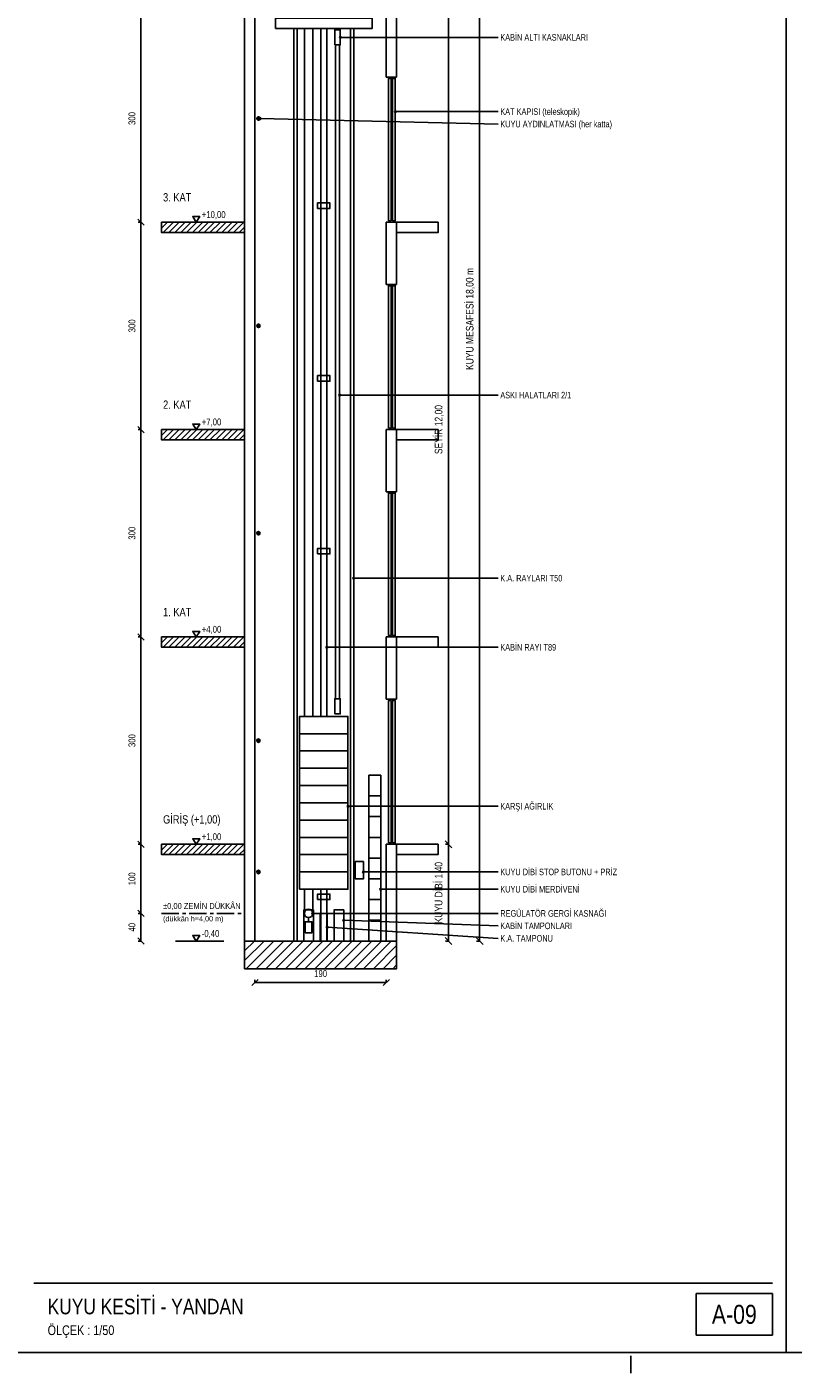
# Model space of a CAD drawing. Header units: centimetres. Extents: x 0 to 13234, y -30 to 2970.
# Tile 16 of 29: x 8726 to 9835, y -30 to 1918. Entities that reach past the tile are written whole.
import ezdxf
from ezdxf.enums import TextEntityAlignment as Align

# ---------------------------------------------------------------- set-up
doc = ezdxf.new("R2010")
doc.units = ezdxf.units.CM
doc.linetypes.add('CENTER', pattern=[40, 25, -5, 5, -5])
for name, color, linetype in [('ASN-ANTET', 4, 'CONTINUOUS'), ('ASN-BASLIK', 5, 'CONTINUOUS'), ('ASN-CERCEVE', 7, 'CONTINUOUS'), ('ASN-DUVAR', 7, 'CONTINUOUS'), ('ASN-EKSEN', 8, 'CENTER'), ('ASN-ELEKTRIK', 3, 'CONTINUOUS'), ('ASN-HALAT', 6, 'CONTINUOUS'), ('ASN-KA', 30, 'CONTINUOUS'), ('ASN-KABIN', 5, 'CONTINUOUS'), ('ASN-KAPI', 3, 'CONTINUOUS'), ('ASN-KOT', 2, 'CONTINUOUS'), ('ASN-MOTOR', 6, 'CONTINUOUS'), ('ASN-OLCU', 3, 'CONTINUOUS'), ('ASN-RAY', 1, 'CONTINUOUS'), ('ASN-TARAMA', 8, 'CONTINUOUS'), ('ASN-YAZI', 4, 'CONTINUOUS'), ('ASN-YUK', 1, 'CONTINUOUS')]:
    doc.layers.add(name, color=color, linetype=linetype)
doc.styles.get("Standard").update_dxf_attribs({"font": 'arial.ttf', "width": 0.8})

msp = doc.modelspace()

# ---------------------------------------------------------------- linework, layer by layer
at = {"layer": 'ASN-ANTET'}
msp.add_line((8736.1, 100), (9804.7, 100), dxfattribs=at)
msp.add_lwpolyline([(9694.7, 25), (9804.7, 25), (9804.7, 85), (9694.7, 85)], close=True, dxfattribs=at)
at = {"layer": 'ASN-CERCEVE'}
msp.add_line((9824.7, 0), (9824.7, 2970), dxfattribs=at)
for points in [[(0, 0), (13233.7, 0), (13233.7, 2970), (0, 2970)], [(100, 0), (13208.7, 0), (13208.7, 2970), (100, 2970)]]:
    msp.add_lwpolyline(points, close=True, dxfattribs=at)
at = {"layer": 'ASN-DUVAR'}
for p, q in [((9041.1, 595), (9041.1, 2395)), ((9056.1, 595), (9056.1, 2395)), ((9246.1, 1845), (9246.1, 1935)), ((9261.1, 1845), (9261.1, 1935)), ((9246.1, 1845), (9261.1, 1845)), ((9246.1, 1545), (9246.1, 1635)), ((9246.1, 1635), (9261.1, 1635)), ((9261.1, 1545), (9261.1, 1635)), ((9246.1, 1545), (9261.1, 1545)), ((9246.1, 1245), (9246.1, 1335)), ((9246.1, 1335), (9261.1, 1335)), ((9261.1, 1245), (9261.1, 1335)), ((9246.1, 1245), (9261.1, 1245)), ((9246.1, 945), (9246.1, 1035)), ((9246.1, 1035), (9261.1, 1035)), ((9261.1, 945), (9261.1, 1035)), ((9246.1, 945), (9261.1, 945)), ((9246.1, 595), (9246.1, 735)), ((9246.1, 735), (9261.1, 735)), ((9261.1, 595), (9261.1, 735))]:
    msp.add_line(p, q, dxfattribs=at)
for points in [[(9041.1, 1620), (8921.1, 1620), (8921.1, 1635), (9041.1, 1635)], [(9261.1, 1620), (9321.1, 1620), (9321.1, 1635), (9261.1, 1635)], [(9041.1, 1320), (8921.1, 1320), (8921.1, 1335), (9041.1, 1335)], [(9261.1, 1320), (9321.1, 1320), (9321.1, 1335), (9261.1, 1335)], [(9041.1, 1020), (8921.1, 1020), (8921.1, 1035), (9041.1, 1035)], [(9261.1, 1020), (9321.1, 1020), (9321.1, 1035), (9261.1, 1035)], [(9041.1, 720), (8921.1, 720), (8921.1, 735), (9041.1, 735)], [(9261.1, 720), (9321.1, 720), (9321.1, 735), (9261.1, 735)]]:
    msp.add_lwpolyline(points, dxfattribs=at)
msp.add_lwpolyline([(9041.1, 555), (9261.1, 555), (9261.1, 595), (9041.1, 595)], close=True, dxfattribs=at)
at = {"layer": 'ASN-EKSEN'}
for p, q in [((8921.1, 635), (9036.1, 635)), ((9600, -30), (9600, -5))]:
    msp.add_line(p, q, dxfattribs=at)
at = {"layer": 'ASN-ELEKTRIK'}
for p, q in [((9059.4, 1783.3), (9062.8, 1786.7)), ((9059.4, 1786.7), (9062.8, 1783.3)), ((9059.4, 1483.3), (9062.8, 1486.7)), ((9059.4, 1486.7), (9062.8, 1483.3)), ((9059.4, 1183.3), (9062.8, 1186.7)), ((9059.4, 1186.7), (9062.8, 1183.3)), ((9059.4, 883.3), (9062.8, 886.7)), ((9059.4, 886.7), (9062.8, 883.3)), ((9059.4, 693.3), (9062.8, 696.7)), ((9059.4, 696.7), (9062.8, 693.3))]:
    msp.add_line(p, q, dxfattribs=at)
msp.add_lwpolyline([(9201.1, 685), (9213.1, 685), (9213.1, 710), (9201.1, 710)], close=True, dxfattribs=at)
for centre in [(9061.1, 1785), (9061.1, 1485), (9061.1, 1185), (9061.1, 885), (9061.1, 695)]:
    msp.add_circle(centre, 2.5, dxfattribs=at)
at = {"layer": 'ASN-HALAT'}
for p, q in [((9127.6, 920), (9127.6, 1915)), ((9139.6, 920), (9139.6, 1915)), ((9172.6, 945.6), (9172.6, 1891.4)), ((9178.6, 945.6), (9178.6, 1891.4)), ((9127.6, 635), (9127.6, 670)), ((9139.6, 635), (9139.6, 670))]:
    msp.add_line(p, q, dxfattribs=at)
at = {"layer": 'ASN-KA'}
for p, q in [((9120.6, 895), (9190.6, 895)), ((9120.6, 870), (9190.6, 870)), ((9120.6, 845), (9190.6, 845)), ((9120.6, 820), (9190.6, 820)), ((9120.6, 795), (9190.6, 795)), ((9120.6, 770), (9190.6, 770)), ((9120.6, 745), (9190.6, 745)), ((9120.6, 720), (9190.6, 720)), ((9120.6, 695), (9190.6, 695))]:
    msp.add_line(p, q, dxfattribs=at)
msp.add_lwpolyline([(9120.6, 670), (9190.6, 670), (9190.6, 920), (9120.6, 920)], close=True, dxfattribs=at)
at = {"layer": 'ASN-KABIN'}
msp.add_lwpolyline([(9085.6, 1915), (9225.6, 1915), (9225.6, 1930), (9085.6, 1930)], close=True, dxfattribs=at)
at = {"layer": 'ASN-KAPI'}
for p, q in [((9221.1, 835), (9238.1, 835)), ((9221.1, 595), (9221.1, 835)), ((9238.1, 595), (9238.1, 835)), ((9221.1, 805), (9238.1, 805)), ((9221.1, 775), (9238.1, 775)), ((9221.1, 745), (9238.1, 745)), ((9221.1, 715), (9238.1, 715)), ((9221.1, 685), (9238.1, 685)), ((9221.1, 655), (9238.1, 655)), ((9221.1, 625), (9238.1, 625))]:
    msp.add_line(p, q, dxfattribs=at)
for points in [[(9249.1, 1637), (9253.1, 1637), (9253.1, 1843), (9249.1, 1843)], [(9255.1, 1637), (9259.1, 1637), (9259.1, 1843), (9255.1, 1843)], [(9249.1, 1337), (9253.1, 1337), (9253.1, 1543), (9249.1, 1543)], [(9255.1, 1337), (9259.1, 1337), (9259.1, 1543), (9255.1, 1543)], [(9249.1, 1037), (9253.1, 1037), (9253.1, 1243), (9249.1, 1243)], [(9255.1, 1037), (9259.1, 1037), (9259.1, 1243), (9255.1, 1243)], [(9249.1, 737), (9253.1, 737), (9253.1, 943), (9249.1, 943)], [(9255.1, 737), (9259.1, 737), (9259.1, 943), (9255.1, 943)]]:
    msp.add_lwpolyline(points, close=True, dxfattribs=at)
at = {"layer": 'ASN-KOT'}
for p, q in [((8941.1, 1635), (9011.1, 1635)), ((8941.1, 1335), (9011.1, 1335)), ((8941.1, 1035), (9011.1, 1035)), ((8941.1, 735), (9011.1, 735)), ((8941.1, 595), (9011.1, 595))]:
    msp.add_line(p, q, dxfattribs=at)
for points in [[(8971.1, 1635), (8966.1, 1643), (8976.1, 1643)], [(8971.1, 1335), (8966.1, 1343), (8976.1, 1343)], [(8971.1, 1035), (8966.1, 1043), (8976.1, 1043)], [(8971.1, 735), (8966.1, 743), (8976.1, 743)], [(8971.1, 595), (8966.1, 603), (8976.1, 603)]]:
    msp.add_lwpolyline(points, close=True, dxfattribs=at)
at = {"layer": 'ASN-MOTOR'}
msp.add_line((9133.6, 623), (9133.6, 629), dxfattribs=at)
for points in [[(9171.6, 1891.4), (9179.6, 1891.4), (9179.6, 1913.4), (9171.6, 1913.4)], [(9171.6, 923.6), (9179.6, 923.6), (9179.6, 945.6), (9171.6, 945.6)], [(9128.6, 607), (9138.6, 607), (9138.6, 623), (9128.6, 623)]]:
    msp.add_lwpolyline(points, close=True, dxfattribs=at)
msp.add_circle((9133.6, 635), 6, dxfattribs=at)
at = {"layer": 'ASN-OLCU'}
for p, q in [((9381.1, 595), (9381.1, 2395)), ((8891.1, 1635), (8891.1, 1935)), ((9336.1, 735), (9336.1, 1935)), ((8895.6, 1630.5), (8886.6, 1639.5)), ((8895.6, 1630.5), (8886.6, 1639.5)), ((8891.1, 1635), (8887.1, 1635)), ((8891.1, 1635), (8887.1, 1635)), ((8891.1, 1335), (8891.1, 1635)), ((8895.6, 1330.5), (8886.6, 1339.5)), ((8895.6, 1330.5), (8886.6, 1339.5)), ((8891.1, 1335), (8887.1, 1335)), ((8891.1, 1335), (8887.1, 1335)), ((8891.1, 1035), (8891.1, 1335)), ((8895.6, 1030.5), (8886.6, 1039.5)), ((8895.6, 1030.5), (8886.6, 1039.5)), ((8891.1, 1035), (8887.1, 1035)), ((8891.1, 1035), (8887.1, 1035)), ((8891.1, 735), (8891.1, 1035)), ((8895.6, 730.5), (8886.6, 739.5)), ((8895.6, 730.5), (8886.6, 739.5)), ((8891.1, 735), (8887.1, 735)), ((8891.1, 735), (8887.1, 735)), ((8891.1, 635), (8891.1, 735)), ((9341.1, 730.1), (9331.2, 740)), ((9341.1, 730.1), (9331.2, 740)), ((9336.1, 735), (9331.7, 735)), ((9336.1, 735), (9331.7, 735)), ((9336.1, 595), (9336.1, 735)), ((8895.6, 630.5), (8886.6, 639.5)), ((8895.6, 630.5), (8886.6, 639.5)), ((8891.1, 635), (8887.1, 635)), ((8891.1, 635), (8887.1, 635)), ((8891.1, 595), (8891.1, 635)), ((8895.6, 590.5), (8886.6, 599.5)), ((8891.1, 595), (8887.1, 595)), ((9341.1, 590.1), (9331.2, 600)), ((9336.1, 595), (9331.7, 595)), ((9386.1, 590.1), (9376.2, 600)), ((9381.1, 595), (9376.7, 595)), ((9051.6, 530.5), (9060.6, 539.5)), ((9056.1, 535), (9056.1, 539)), ((9056.1, 535), (9246.1, 535)), ((9241.6, 530.5), (9250.6, 539.5)), ((9246.1, 535), (9246.1, 539))]:
    msp.add_line(p, q, dxfattribs=at)
at = {"layer": 'ASN-RAY'}
for p, q in [((9112.1, 595), (9112.1, 1915)), ((9117.1, 595), (9117.1, 1915)), ((9151.2, 920), (9151.2, 1915)), ((9160.1, 920), (9160.1, 1915)), ((9194.1, 595), (9194.1, 1915)), ((9199.1, 595), (9199.1, 1915)), ((9151.2, 595), (9151.2, 670)), ((9160.1, 595), (9160.1, 670))]:
    msp.add_line(p, q, dxfattribs=at)
for points in [[(9146.6, 1655), (9164.6, 1655), (9164.6, 1663), (9146.6, 1663)], [(9146.6, 1405), (9164.6, 1405), (9164.6, 1413), (9146.6, 1413)], [(9146.6, 1155), (9164.6, 1155), (9164.6, 1163), (9146.6, 1163)], [(9146.6, 655), (9164.6, 655), (9164.6, 663), (9146.6, 663)]]:
    msp.add_lwpolyline(points, close=True, dxfattribs=at)
at = {"layer": 'ASN-TARAMA'}
for p, q in [((8921.1, 1626.5), (8929.6, 1635)), ((8923.1, 1620), (8938.1, 1635)), ((8931.6, 1620), (8946.6, 1635)), ((8940.1, 1620), (8955.1, 1635)), ((8948.6, 1620), (8963.6, 1635)), ((8957, 1620), (8972, 1635)), ((8965.5, 1620), (8980.5, 1635)), ((8974, 1620), (8989, 1635)), ((8982.5, 1620), (8997.5, 1635)), ((8991, 1620), (9006, 1635)), ((8999.5, 1620), (9014.5, 1635)), ((9008, 1620), (9023, 1635)), ((9016.4, 1620), (9031.4, 1635)), ((9024.9, 1620), (9039.9, 1635)), ((9033.4, 1620), (9041.1, 1627.7)), ((8921.1, 1326.5), (8929.6, 1335)), ((8923.1, 1320), (8938.1, 1335)), ((8931.6, 1320), (8946.6, 1335)), ((8940.1, 1320), (8955.1, 1335)), ((8948.6, 1320), (8963.6, 1335)), ((8957, 1320), (8972, 1335)), ((8965.5, 1320), (8980.5, 1335)), ((8974, 1320), (8989, 1335)), ((8982.5, 1320), (8997.5, 1335)), ((8991, 1320), (9006, 1335)), ((8999.5, 1320), (9014.5, 1335)), ((9008, 1320), (9023, 1335)), ((9016.4, 1320), (9031.4, 1335)), ((9024.9, 1320), (9039.9, 1335)), ((9033.4, 1320), (9041.1, 1327.7)), ((8921.1, 1026.5), (8929.6, 1035)), ((8923.1, 1020), (8938.1, 1035)), ((8931.6, 1020), (8946.6, 1035)), ((8940.1, 1020), (8955.1, 1035)), ((8948.6, 1020), (8963.6, 1035)), ((8957, 1020), (8972, 1035)), ((8965.5, 1020), (8980.5, 1035)), ((8974, 1020), (8989, 1035)), ((8982.5, 1020), (8997.5, 1035)), ((8991, 1020), (9006, 1035)), ((8999.5, 1020), (9014.5, 1035)), ((9008, 1020), (9023, 1035)), ((9016.4, 1020), (9031.4, 1035)), ((9024.9, 1020), (9039.9, 1035)), ((9033.4, 1020), (9041.1, 1027.7)), ((8921.1, 726.5), (8929.6, 735)), ((8923.1, 720), (8938.1, 735)), ((8931.6, 720), (8946.6, 735)), ((8940.1, 720), (8955.1, 735)), ((8948.6, 720), (8963.6, 735)), ((8957, 720), (8972, 735)), ((8965.5, 720), (8980.5, 735)), ((8974, 720), (8989, 735)), ((8982.5, 720), (8997.5, 735)), ((8991, 720), (9006, 735)), ((8999.5, 720), (9014.5, 735)), ((9008, 720), (9023, 735)), ((9016.4, 720), (9031.4, 735)), ((9024.9, 720), (9039.9, 735)), ((9033.4, 720), (9041.1, 727.7)), ((9041.1, 580.9), (9055.3, 595)), ((9041.1, 566.7), (9069.4, 595)), ((9043.6, 555), (9083.6, 595)), ((9057.7, 555), (9097.7, 595)), ((9071.8, 555), (9111.8, 595)), ((9086, 555), (9126, 595)), ((9100.1, 555), (9140.1, 595)), ((9114.3, 555), (9154.3, 595)), ((9128.4, 555), (9168.4, 595)), ((9142.6, 555), (9182.6, 595)), ((9156.7, 555), (9196.7, 595)), ((9170.8, 555), (9210.8, 595)), ((9185, 555), (9225, 595)), ((9199.1, 555), (9239.1, 595)), ((9213.3, 555), (9253.3, 595)), ((9227.4, 555), (9261.1, 588.7)), ((9241.6, 555), (9261.1, 574.6)), ((9255.7, 555), (9261.1, 560.4))]:
    msp.add_line(p, q, dxfattribs=at)
at = {"layer": 'ASN-YAZI'}
for p, q in [((9179.6, 1902.4), (9408.1, 1902.4)), ((9259.1, 1795), (9408.1, 1795)), ((9063.6, 1785), (9408.1, 1777)), ((9178.6, 1384.8), (9408.1, 1384.8)), ((9199.1, 1120), (9408.1, 1120)), ((9160.1, 1020), (9408.1, 1020)), ((9190.6, 790), (9408.1, 790)), ((9213.1, 695), (9408.1, 695)), ((9238.1, 670), (9408.1, 670)), ((9139.6, 635), (9408.1, 635)), ((9184.6, 625), (9408.1, 617)), ((9160.6, 615), (9408.1, 598.9))]:
    msp.add_line(p, q, dxfattribs=at)
for centre in [(9179.6, 1902.4), (9259.1, 1795), (9063.6, 1785), (9178.6, 1384.8), (9199.1, 1120), (9160.1, 1020), (9190.6, 790), (9213.1, 695), (9238.1, 670), (9139.6, 635), (9184.6, 625), (9160.6, 615)]:
    msp.add_circle(centre, 1.2, dxfattribs=at)
at = {"layer": 'ASN-YUK'}
for points in [[(9126.6, 595), (9126.6, 640), (9140.6, 640), (9140.6, 595)], [(9150.6, 595), (9150.6, 635), (9160.6, 635), (9160.6, 595)], [(9170.6, 595), (9170.6, 640), (9184.6, 640), (9184.6, 595)]]:
    msp.add_lwpolyline(points, dxfattribs=at)

# ---------------------------------------------------------------- texts
at = {"layer": 'ASN-ANTET', "width": 0.8}
msp.add_text('A-09', height=27.5, dxfattribs=at).set_placement((9749.7, 55), align=Align.MIDDLE_CENTER)
msp.add_text('ÖLÇEK : 1/50', height=14, dxfattribs=at).set_placement((8756.1, 25))
at = {"layer": 'ASN-BASLIK', "width": 0.8}
for s, height, p in [('3. KAT', 12, (8923.1, 1665)), ('2. KAT', 12, (8923.1, 1365)), ('1. KAT', 12, (8923.1, 1065)), ('GİRİŞ (+1,00)', 12, (8923.1, 765)), ('KUYU KESİTİ - YANDAN', 22.5, (8756.1, 55))]:
    msp.add_text(s, height=height, dxfattribs=at).set_placement(p)
at = {"layer": 'ASN-KOT', "width": 0.8}
for s, height, p in [('+10,00', 10, (8979.1, 1638)), ('+7,00', 10, (8979.1, 1338)), ('+4,00', 10, (8979.1, 1038)), ('+1,00', 10, (8979.1, 738)), ('%%p0,00 ZEMİN DÜKKÂN', 8.5, (8923.1, 639)), ('-0,40', 10, (8979.1, 598))]:
    msp.add_text(s, height=height, dxfattribs=at).set_placement(p, align=Align.BOTTOM_LEFT)
msp.add_text('(dükkân h=4,00 m)', height=7.5, dxfattribs=at).set_placement((8923.1, 631), align=Align.TOP_LEFT)
at = {"layer": 'ASN-OLCU', "width": 0.8}
for s, height, p in [('300', 10, (8886.1, 1785)), ('KUYU MESAFESİ 18,00 m', 11, (9375.6, 1495)), ('300', 10, (8886.1, 1485)), ('SEYİR 12,00', 11, (9330.6, 1335)), ('300', 10, (8886.1, 1185)), ('300', 10, (8886.1, 885)), ('KUYU DİBİ 1,40', 11, (9330.6, 665)), ('100', 10, (8886.1, 685)), ('40', 10, (8886.1, 615))]:
    msp.add_text(s, height=height, rotation=90, dxfattribs=at).set_placement(p, align=Align.BOTTOM_CENTER)
msp.add_text('190', height=10, dxfattribs=at).set_placement((9151.1, 540), align=Align.BOTTOM_CENTER)
at = {"layer": 'ASN-YAZI', "width": 0.8}
for s, p in [('KABİN ALTI KASNAKLARI', (9411.1, 1902.4)), ('KAT KAPISI (teleskopik)', (9411.1, 1795)), ('KUYU AYDINLATMASI (her katta)', (9411.1, 1777)), ('ASKI HALATLARI 2/1', (9411.1, 1384.8)), ('K.A. RAYLARI T50', (9411.1, 1120)), ('KABİN RAYI T89', (9411.1, 1020)), ('KARŞI AĞIRLIK', (9411.1, 790)), ('KUYU DİBİ STOP BUTONU + PRİZ', (9411.1, 695)), ('KUYU DİBİ MERDİVENİ', (9411.1, 670)), ('REGÜLATÖR GERGİ KASNAĞI', (9411.1, 635)), ('KABİN TAMPONLARI', (9411.1, 617)), ('K.A. TAMPONU', (9411.1, 598.9))]:
    msp.add_text(s, height=9.5, dxfattribs=at).set_placement(p, align=Align.MIDDLE_LEFT)

doc.saveas('drawing.dxf')
